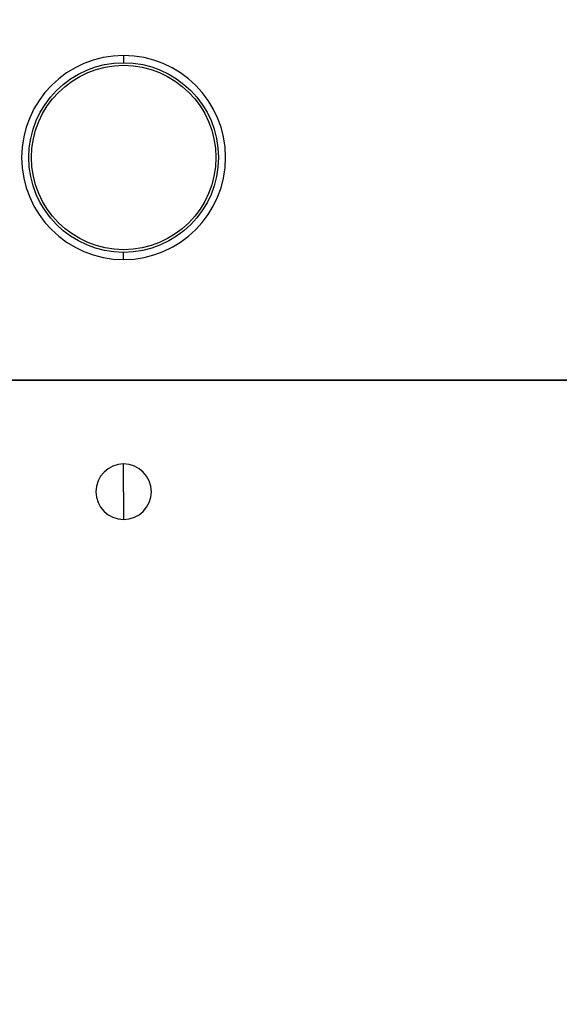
# Model space of a CAD drawing. Header units: millimetres. Extents: x -848 to 77789, y -17557 to 12238.
# Tile 47 of 79: x 71948 to 72035, y -12271 to -12111. Entities that reach past the tile are written whole.
import ezdxf
from ezdxf import colors
from ezdxf.entities.mleader import LeaderData, LeaderLine
from ezdxf.math import Vec2, Vec3

# ---------------------------------------------------------------- set-up
doc = ezdxf.new("R2010")
doc.units = ezdxf.units.MM
doc.layers.add('RR_IWK_opisy_piony', color=7, linetype='Continuous', lineweight=13)
doc.styles.add('Garamond', font='GARA.TTF')

# ---------------------------------------------------------------- blocks, each defined once
blk = doc.blocks.new('A$C661458EC')
at = {"color": 7, "linetype": 'Continuous', "lineweight": 25}
for p, q in [((1.3914, -1.9551), (1.3914, -1.981)), ((1.3914, -2.69), (1.3914, -2.6641)), ((0.8099, -3.1249), (3.4635, -3.1247)), ((3.4635, -3.1247), (0.8112, -3.1245)), ((1.3914, -3.5261), (1.3914, -3.4261)), ((1.3914, -3.5261), (1.3914, -3.6261))]:
    blk.add_line(p, q, dxfattribs=at)
for radius in [0.3416, 0.3321]:
    blk.add_circle((1.3914, -2.3225), radius, dxfattribs=at)
for centre, radius, start, end in [((1.3914, -2.3225), 0.3674, 90, 270), ((1.3914, -2.3225), 0.3674, 270, 90), ((1.3914, -3.5261), 0.1, 90, 270), ((1.3914, -3.5261), 0.1, 270, 90)]:
    blk.add_arc(centre, radius, start, end, dxfattribs=at)
blk = doc.blocks.new('_None')

msp = doc.modelspace()

# ---------------------------------------------------------------- block references
at = {"lineweight": 0, "xscale": 45, "yscale": 45, "zscale": 45}
msp.add_blockref('A$C661458EC', (71902.19, -12029.19), dxfattribs=at)

# ---------------------------------------------------------------- next in the draw order: leaders
at = {"layer": 'RR_IWK_opisy_piony'}
ml = msp.add_multileader_mtext('Standard', dxfattribs=at)
ml.set_content('Zestawy ciepłomierzowe\\P- zawór kulowy DN15/DN20\\P- filtr siatkowy DN15/DN20\\P- ciepłomierz {\\A1;q{\\H0.7x;nom}=0,6 m{\\H0.7x;\\S3^ ;}/h DN15}\\P- zawór kulowy DN15/DN20\\P', color=256, style='Garamond')
ml.set_leader_properties()
ml.set_arrow_properties(name='NONE')
ml.build(insert=Vec2(0, 0))
ml.multileader.update_dxf_attribs({"text_left_attachment_type": 2, "text_right_attachment_type": 2, "dogleg_length": 0, "arrow_head_size": 0.18})
ctx = ml.context
ctx.base_point, ctx.char_height, ctx.arrow_head_size, ctx.landing_gap_size, ctx.plane_origin = Vec3(72890.1, -11459.83), 200, 0.18, 25, Vec3(97310.05, 87237.63)
ctx.left_attachment, ctx.right_attachment = 2, 2
notes = []
notes.append((ctx, [(1, (1, 1, 0), (72890.1, -11460), (1, 0), 0, [(0, [(72366.06, -12346.01), (71897.53, -12290.67), (71464.8, -12192.36)], 0, [])])]))
ctx.mtext.insert = Vec3(72915.1, -10630.57)
ctx.mtext.has_bg_fill, ctx.mtext.bg_color, ctx.mtext.bg_scale_factor, ctx.mtext.bg_transparency, ctx.mtext.use_window_bg_color = 1, -1027028792, 1, 0, 1
for ctx, leaders in notes:
    for number, flags, end, landing, length, lines in leaders:
        leader = LeaderData()
        leader.index, (leader.has_last_leader_line, leader.has_dogleg_vector, leader.attachment_direction) = number, flags
        leader.last_leader_point, leader.dogleg_vector, leader.dogleg_length = Vec3(end), Vec3(landing), length
        for number, points, colour, breaks in lines:
            line = LeaderLine()
            line.index, line.vertices, line.color, line.breaks = number, Vec3.list(points), colors.encode_raw_color(colour), breaks
            leader.lines.append(line)
        ctx.leaders.append(leader)

doc.saveas('drawing.dxf')
